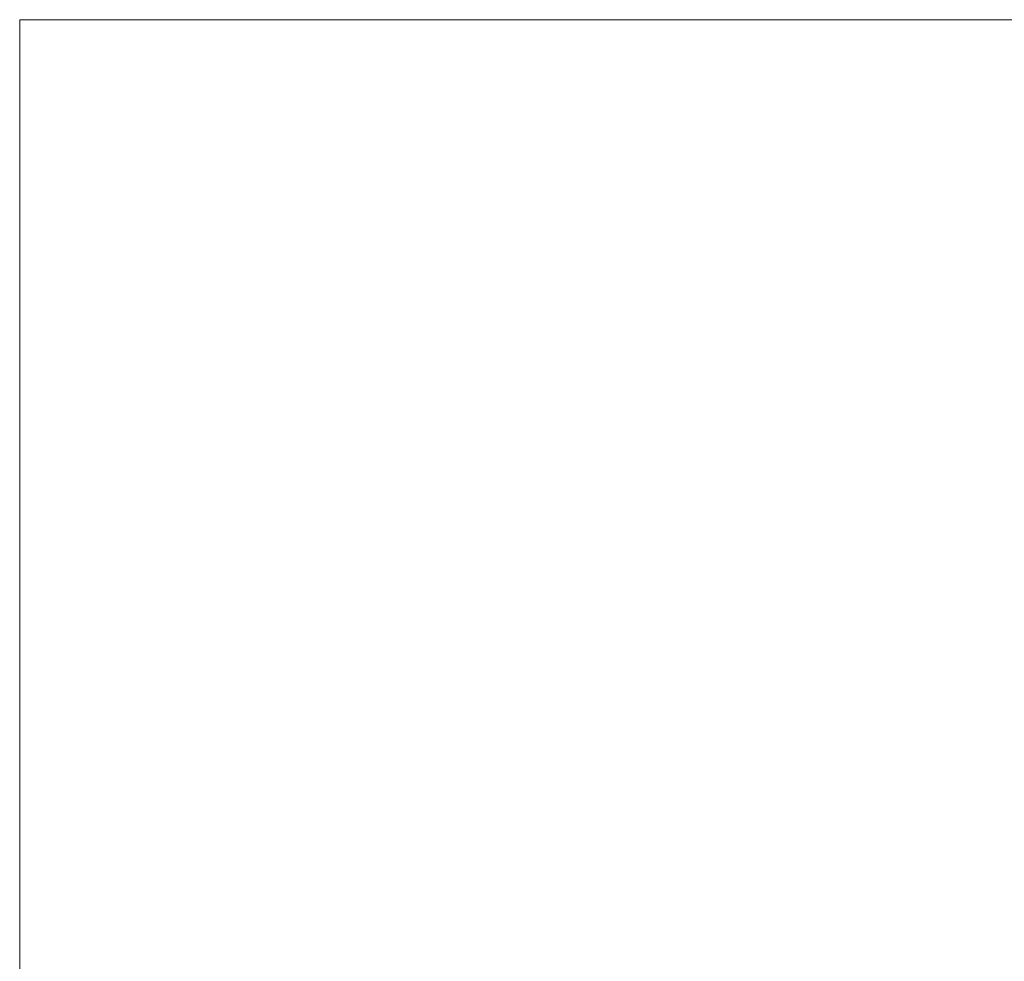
# Model space of a CAD drawing. Extents: x 0 to 1583, y 0 to 252.
# Tile 2 of 10: x 0 to 132, y 126 to 252. Entities that reach past the tile are written whole.
import ezdxf

# ---------------------------------------------------------------- set-up
doc = ezdxf.new("R2010")
doc.units = 0
doc.header["$MEASUREMENT"] = 0
doc.layers.add('B_ANNO_NOPLOT', color=47, linetype='Continuous', lineweight=18, plot=False)

# ---------------------------------------------------------------- blocks, each defined once
blk = doc.blocks.new('*U255')
at = {"layer": 'B_ANNO_NOPLOT', "flags": 128}
blk.add_lwpolyline([(0, 0), (0, 252), (323.9277, 252), (323.9277, 238.8552), (378, 238.8552), (378, 40.4996), (316.5708, 40.4996), (316.5708, 0)], close=True, dxfattribs=at)

msp = doc.modelspace()

# ---------------------------------------------------------------- block references
msp.add_blockref('*U255', (0, 0))

doc.saveas('drawing.dxf')
